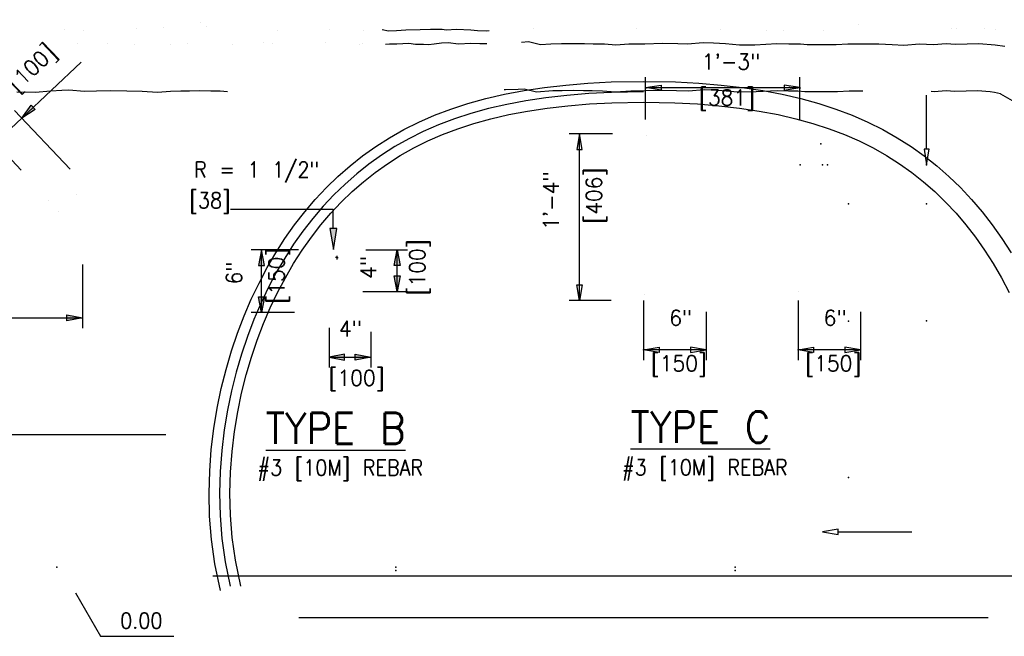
# Model space of a CAD drawing. Extents: x -17 to 2859, y -14 to 3983.
# Tile 34 of 39: x 238 to 317, y 162 to 211. Entities that reach past the tile are written whole.
import ezdxf
from ezdxf.enums import TextEntityAlignment as Align

# ---------------------------------------------------------------- set-up
doc = ezdxf.new("R2010")
doc.units = 0
doc.header["$LTSCALE"] = 25.4
doc.header["$MEASUREMENT"] = 0
doc.linetypes.add('HIDDEN2', pattern=[0.1875, 0.125, -0.0625])
for name, color, linetype in [('BDR-TEXT', 1, 'CONTINUOUS'), ('COL_NUM', 7, 'CONTINUOUS'), ('FORM', 1, 'CONTINUOUS'), ('LABELS', 7, 'CONTINUOUS'), ('POINTS', 1, 'CONTINUOUS'), ('RS_LABELS', 7, 'CONTINUOUS'), ('TRASH', 1, 'CONTINUOUS')]:
    doc.layers.add(name, color=color, linetype=linetype)
doc.styles.add('TXT_SHX', font='txt.shx')

# ---------------------------------------------------------------- blocks, each defined once
blk = doc.blocks.new('SO3_B0')
at = {"layer": 'POINTS', "linetype": 'CONTINUOUS'}
blk.add_hatch(color=7, dxfattribs=at).paths.add_polyline_path([(116.301, 26.288), (115.634, 26.279), (115.993, 24.284)])
at = {"layer": 'RS_LABELS', "linetype": 'CONTINUOUS'}
for points in [[(86.096, 36.88), (86.993, 38.116), (87.379, 37.707)], [(109.078, 24.241), (108.797, 22.741), (109.359, 22.741)], [(122.095, 24.241), (122.376, 22.741), (121.814, 22.741)], [(122.095, 20.241), (121.814, 21.741), (122.376, 21.741)], [(109.078, 18.241), (108.797, 19.741), (109.359, 19.741)], [(91.924, 17.708), (90.424, 17.427), (90.424, 17.989)], [(115.56, 13.94), (117.06, 13.658), (117.06, 14.221)], [(119.56, 13.94), (118.06, 13.658), (118.06, 14.221)]]:
    blk.add_hatch(color=7, dxfattribs=at).paths.add_polyline_path(points)
at = {"layer": 'COL_NUM', "color": 7, "linetype": 'CONTINUOUS', "const_width": 0.00035}
for points in [[(151.723, 19.377), (146.723, 19.377, -0.414214), (145.723, 20.377), (145.723, 34.627, -0.414214), (146.473, 35.377), (159.791, 35.377, -0.414214), (160.541, 34.627), (160.541, 20.377, 0.414214), (161.541, 19.377), (166.723, 19.377)], [(88.256, 28.593), (90.607, 30.818, -0.406139), (91.653, 30.803), (91.617, 30.861, -0.425689), (91.596, 29.78), (89.216, 27.579)], [(119.56, 18.418), (115.935, 18.418, -0.414214), (115.56, 18.793), (115.56, 23.491, -0.414214), (116.31, 24.241, -0.414214), (117.06, 23.491), (117.06, 20.241)]]:
    blk.add_lwpolyline(points, format="xyb", dxfattribs=at)
blk.add_lwpolyline([(64.174, 26.15), (64.174, 30.15, -0.414214), (65.174, 31.15), (90.924, 31.15, -0.414214), (91.924, 30.15), (91.924, 26.15, -0.414214), (90.924, 25.15), (65.174, 25.15, -0.414214)], format="xyb", close=True, dxfattribs=at)
at = {"layer": 'LABELS', "color": 253, "linetype": 'CONTINUOUS'}
for p, q in [((116.31, 23.67), (116.31, 23.491)), ((116.31, 23.491), (116.176, 23.491)), ((116.31, 23.491), (116.31, 23.312)), ((116.31, 23.491), (116.31, 23.312)), ((116.31, 23.491), (116.31, 23.312)), ((116.31, 23.491), (116.445, 23.491))]:
    blk.add_line(p, q, dxfattribs=at)
at = {"layer": 'POINTS', "color": 253, "linetype": 'CONTINUOUS'}
blk.add_line((106.114, 28.144), (115.944, 28.144), dxfattribs=at)
at = {"layer": 'POINTS', "color": 7, "linetype": 'CONTINUOUS'}
blk.add_line((115.968, 26.284), (115.944, 28.144), dxfattribs=at)
blk.add_lwpolyline([(116.301, 26.288), (115.634, 26.279), (115.993, 24.284)], close=True, dxfattribs=at)
at = {"layer": 'RS_LABELS', "color": 7, "linetype": 'CONTINUOUS'}
for p, q in [((86.096, 36.88), (91.774, 42.252)), ((145.906, 36.756), (145.906, 40.802)), ((160.723, 36.756), (160.723, 40.802)), ((145.906, 39.802), (160.723, 39.802)), ((84.491, 35.361), (86.096, 36.88)), ((90.735, 31.978), (85.409, 37.607)), ((86.048, 31.871), (82.883, 35.217)), ((142.76, 35.377), (138.591, 35.377)), ((139.591, 19.377), (139.591, 35.377)), ((112.64, 24.241), (108.078, 24.241)), ((109.078, 18.241), (109.078, 24.241)), ((119.092, 24.241), (123.095, 24.241)), ((122.095, 20.241), (122.095, 24.241)), ((91.924, 22.847), (91.924, 16.708)), ((118.796, 20.241), (123.095, 20.241)), ((142.61, 19.377), (138.591, 19.377)), ((145.723, 19.365), (145.723, 13.64)), ((160.541, 19.365), (160.541, 13.64)), ((112.265, 18.241), (108.078, 18.241)), ((151.723, 18.292), (151.723, 13.64)), ((166.541, 18.292), (166.541, 13.64)), ((64.174, 17.708), (91.924, 17.708)), ((115.56, 16.758), (115.56, 12.94)), ((119.56, 16.383), (119.56, 12.94)), ((151.723, 14.64), (145.723, 14.64)), ((166.541, 14.64), (160.541, 14.64)), ((115.56, 13.94), (119.56, 13.94))]:
    blk.add_line(p, q, dxfattribs=at)
for points in [[(147.406, 40.052), (147.406, 39.552), (145.906, 39.802)], [(159.223, 40.052), (159.223, 39.552), (160.723, 39.802)], [(86.096, 36.88), (86.993, 38.116), (87.379, 37.707)], [(139.341, 33.877), (139.841, 33.877), (139.591, 35.377)], [(109.078, 24.241), (108.797, 22.741), (109.359, 22.741)], [(122.095, 24.241), (122.376, 22.741), (121.814, 22.741)], [(122.095, 20.241), (121.814, 21.741), (122.376, 21.741)], [(139.341, 20.877), (139.841, 20.877), (139.591, 19.377)], [(109.078, 18.241), (108.797, 19.741), (109.359, 19.741)], [(91.924, 17.708), (90.424, 17.427), (90.424, 17.989)], [(115.56, 13.94), (117.06, 13.658), (117.06, 14.221)], [(119.56, 13.94), (118.06, 13.658), (118.06, 14.221)], [(147.223, 14.89), (147.223, 14.39), (145.723, 14.64)], [(150.223, 14.89), (150.223, 14.39), (151.723, 14.64)], [(162.041, 14.89), (162.041, 14.39), (160.541, 14.64)], [(165.041, 14.89), (165.041, 14.39), (166.541, 14.64)]]:
    blk.add_lwpolyline(points, close=True, dxfattribs=at)
at = {"layer": 'RS_LABELS', "color": 24, "linetype": 'CONTINUOUS'}
for p in [(145.906, 39.802), (145.906, 39.73), (159.723, 39.802), (160.723, 39.802), (160.723, 39.73), (86.096, 36.88), (139.591, 35.377), (109.078, 24.241), (91.924, 17.708), (145.723, 14.64), (160.541, 14.64), (119.56, 13.94)]:
    blk.add_point(p, dxfattribs=at)
at = {"layer": 'POINTS', "color": 1, "linetype": 'CONTINUOUS', "style": 'TXT_SHX', "width": 0.9}
for s, p in [('%%uTYPE B', (109.488, 5.614)), ('%%uTYPE C', (144.481, 5.733))]:
    blk.add_text(s, height=3, dxfattribs=at).set_placement(p)
at = {"layer": 'POINTS', "color": 3, "linetype": 'CONTINUOUS', "style": 'TXT_SHX', "width": 0.9}
for p in [(108.698, 2.593), (143.664, 2.616)]:
    blk.add_text('#3 [10M] REBAR', height=1.5, dxfattribs=at).set_placement(p)
at = {"layer": 'RS_LABELS', "color": 5, "linetype": 'CONTINUOUS', "style": 'TXT_SHX', "width": 0.95}
for s, rotation, p in [('4" [100]', 43.41603, (86.287, 39.979)), ('[406]', 90, (141.715, 29.442)), ('1\'-4"', 90, (137.591, 28.951)), ('[100]', 90, (124.769, 22.553)), ('[150]', 90, (111.277, 21.764)), ('6"', 90, (107.208, 22.013)), ('4"', 90, (120.095, 22.546))]:
    blk.add_text(s, height=1.5, rotation=rotation, dxfattribs=at).set_placement(p, align=Align.CENTER)
for s, p in [('1\'-3"', (154.118, 41.537)), ('[381]', (153.727, 38.095)), ('6"', (149.288, 16.965)), ('6"', (164.106, 16.965)), ('4"', (117.622, 15.94)), ('[150]', (149.112, 12.596)), ('[150]', (163.93, 12.596)), ('[100]', (118.2, 11.203))]:
    blk.add_text(s, height=1.5, dxfattribs=at).set_placement(p, align=Align.CENTER)
at = {"layer": 'RS_LABELS', "color": 5, "linetype": 'CONTINUOUS', "style": 'TXT_SHX', "width": 0.9}
for s, p in [('R = 1 1/2"', (114.619, 31.183)), ('[38]', (106.116, 28.231))]:
    blk.add_text(s, height=1.5, dxfattribs=at).set_placement(p, align=Align.RIGHT)
blk = doc.blocks.new('SO3_B1')
at = {"layer": 'POINTS', "linetype": 'CONTINUOUS'}
blk.add_hatch(color=7, dxfattribs=at).paths.add_polyline_path([(116.301, 26.288), (115.634, 26.279), (115.993, 24.284)])
at = {"layer": 'RS_LABELS', "linetype": 'CONTINUOUS'}
for points in [[(86.096, 36.88), (86.993, 38.116), (87.379, 37.707)], [(109.078, 24.241), (108.797, 22.741), (109.359, 22.741)], [(122.095, 24.241), (122.376, 22.741), (121.814, 22.741)], [(122.095, 20.241), (121.814, 21.741), (122.376, 21.741)], [(109.078, 18.241), (108.797, 19.741), (109.359, 19.741)], [(91.924, 17.708), (90.424, 17.427), (90.424, 17.989)], [(115.56, 13.94), (117.06, 13.658), (117.06, 14.221)], [(119.56, 13.94), (118.06, 13.658), (118.06, 14.221)]]:
    blk.add_hatch(color=7, dxfattribs=at).paths.add_polyline_path(points)
at = {"layer": 'COL_NUM', "color": 7, "linetype": 'CONTINUOUS', "const_width": 0.00035}
for points in [[(151.723, 19.377), (146.723, 19.377, -0.414214), (145.723, 20.377), (145.723, 34.627, -0.414214), (146.473, 35.377), (159.791, 35.377, -0.414214), (160.541, 34.627), (160.541, 20.377, 0.414214), (161.541, 19.377), (166.723, 19.377)], [(88.256, 28.593), (90.607, 30.818, -0.406139), (91.653, 30.803), (91.617, 30.861, -0.425689), (91.596, 29.78), (89.216, 27.579)], [(119.56, 18.418), (115.935, 18.418, -0.414214), (115.56, 18.793), (115.56, 23.491, -0.414214), (116.31, 24.241, -0.414214), (117.06, 23.491), (117.06, 20.241)]]:
    blk.add_lwpolyline(points, format="xyb", dxfattribs=at)
blk.add_lwpolyline([(64.174, 26.15), (64.174, 30.15, -0.414214), (65.174, 31.15), (90.924, 31.15, -0.414214), (91.924, 30.15), (91.924, 26.15, -0.414214), (90.924, 25.15), (65.174, 25.15, -0.414214)], format="xyb", close=True, dxfattribs=at)
at = {"layer": 'LABELS', "color": 253, "linetype": 'CONTINUOUS'}
for p, q in [((116.31, 23.67), (116.31, 23.491)), ((116.31, 23.491), (116.176, 23.491)), ((116.31, 23.491), (116.31, 23.312)), ((116.31, 23.491), (116.31, 23.312)), ((116.31, 23.491), (116.31, 23.312)), ((116.31, 23.491), (116.445, 23.491))]:
    blk.add_line(p, q, dxfattribs=at)
at = {"layer": 'POINTS', "color": 253, "linetype": 'CONTINUOUS'}
blk.add_line((106.114, 28.144), (115.944, 28.144), dxfattribs=at)
at = {"layer": 'POINTS', "color": 7, "linetype": 'CONTINUOUS'}
blk.add_line((115.968, 26.284), (115.944, 28.144), dxfattribs=at)
blk.add_lwpolyline([(116.301, 26.288), (115.634, 26.279), (115.993, 24.284)], close=True, dxfattribs=at)
at = {"layer": 'RS_LABELS', "color": 7, "linetype": 'CONTINUOUS'}
for p, q in [((86.096, 36.88), (91.774, 42.252)), ((145.906, 36.756), (145.906, 40.802)), ((160.723, 36.756), (160.723, 40.802)), ((145.906, 39.802), (160.723, 39.802)), ((84.491, 35.361), (86.096, 36.88)), ((90.735, 31.978), (85.409, 37.607)), ((86.048, 31.871), (82.883, 35.217)), ((142.76, 35.377), (138.591, 35.377)), ((139.591, 19.377), (139.591, 35.377)), ((112.64, 24.241), (108.078, 24.241)), ((109.078, 18.241), (109.078, 24.241)), ((119.092, 24.241), (123.095, 24.241)), ((122.095, 20.241), (122.095, 24.241)), ((91.924, 22.847), (91.924, 16.708)), ((118.796, 20.241), (123.095, 20.241)), ((142.61, 19.377), (138.591, 19.377)), ((145.723, 19.365), (145.723, 13.64)), ((160.541, 19.365), (160.541, 13.64)), ((112.265, 18.241), (108.078, 18.241)), ((151.723, 18.292), (151.723, 13.64)), ((166.541, 18.292), (166.541, 13.64)), ((64.174, 17.708), (91.924, 17.708)), ((115.56, 16.758), (115.56, 12.94)), ((119.56, 16.383), (119.56, 12.94)), ((151.723, 14.64), (145.723, 14.64)), ((166.541, 14.64), (160.541, 14.64)), ((115.56, 13.94), (119.56, 13.94))]:
    blk.add_line(p, q, dxfattribs=at)
for points in [[(147.406, 40.052), (147.406, 39.552), (145.906, 39.802)], [(159.223, 40.052), (159.223, 39.552), (160.723, 39.802)], [(86.096, 36.88), (86.993, 38.116), (87.379, 37.707)], [(139.341, 33.877), (139.841, 33.877), (139.591, 35.377)], [(109.078, 24.241), (108.797, 22.741), (109.359, 22.741)], [(122.095, 24.241), (122.376, 22.741), (121.814, 22.741)], [(122.095, 20.241), (121.814, 21.741), (122.376, 21.741)], [(139.341, 20.877), (139.841, 20.877), (139.591, 19.377)], [(109.078, 18.241), (108.797, 19.741), (109.359, 19.741)], [(91.924, 17.708), (90.424, 17.427), (90.424, 17.989)], [(115.56, 13.94), (117.06, 13.658), (117.06, 14.221)], [(119.56, 13.94), (118.06, 13.658), (118.06, 14.221)], [(147.223, 14.89), (147.223, 14.39), (145.723, 14.64)], [(150.223, 14.89), (150.223, 14.39), (151.723, 14.64)], [(162.041, 14.89), (162.041, 14.39), (160.541, 14.64)], [(165.041, 14.89), (165.041, 14.39), (166.541, 14.64)]]:
    blk.add_lwpolyline(points, close=True, dxfattribs=at)
at = {"layer": 'RS_LABELS', "color": 24, "linetype": 'CONTINUOUS'}
for p in [(145.906, 39.802), (145.906, 39.73), (159.723, 39.802), (160.723, 39.802), (160.723, 39.73), (86.096, 36.88), (139.591, 35.377), (109.078, 24.241), (91.924, 17.708), (145.723, 14.64), (160.541, 14.64), (119.56, 13.94)]:
    blk.add_point(p, dxfattribs=at)
at = {"layer": 'POINTS', "color": 1, "linetype": 'CONTINUOUS', "style": 'TXT_SHX', "width": 0.9}
for s, p in [('%%uTYPE B', (109.488, 5.614)), ('%%uTYPE C', (144.481, 5.733))]:
    blk.add_text(s, height=3, dxfattribs=at).set_placement(p)
at = {"layer": 'POINTS', "color": 3, "linetype": 'CONTINUOUS', "style": 'TXT_SHX', "width": 0.9}
for p in [(108.698, 2.593), (143.664, 2.616)]:
    blk.add_text('#3 [10M] REBAR', height=1.5, dxfattribs=at).set_placement(p)
at = {"layer": 'RS_LABELS', "color": 5, "linetype": 'CONTINUOUS', "style": 'TXT_SHX', "width": 0.95}
for s, rotation, p in [('4" [100]', 43.41603, (86.287, 39.979)), ('[406]', 90, (141.715, 29.442)), ('1\'-4"', 90, (137.591, 28.951)), ('[100]', 90, (124.769, 22.553)), ('[150]', 90, (111.277, 21.764)), ('6"', 90, (107.208, 22.013)), ('4"', 90, (120.095, 22.546))]:
    blk.add_text(s, height=1.5, rotation=rotation, dxfattribs=at).set_placement(p, align=Align.CENTER)
for s, p in [('1\'-3"', (154.118, 41.537)), ('[381]', (153.727, 38.095)), ('6"', (149.288, 16.965)), ('6"', (164.106, 16.965)), ('4"', (117.622, 15.94)), ('[150]', (149.112, 12.596)), ('[150]', (163.93, 12.596)), ('[100]', (118.2, 11.203))]:
    blk.add_text(s, height=1.5, dxfattribs=at).set_placement(p, align=Align.CENTER)
at = {"layer": 'RS_LABELS', "color": 5, "linetype": 'CONTINUOUS', "style": 'TXT_SHX', "width": 0.9}
for s, p in [('R = 1 1/2"', (114.619, 31.183)), ('[38]', (106.116, 28.231))]:
    blk.add_text(s, height=1.5, dxfattribs=at).set_placement(p, align=Align.RIGHT)

msp = doc.modelspace()

# ---------------------------------------------------------------- linework, layer by layer
at = {"layer": 'BDR-TEXT', "color": 7, "linetype": 'CONTINUOUS'}
for p, q in [((310.372, 200.528), (310.372, 204.841)), ((236.793, 177.699), (249.566, 177.699)), ((303.296, 169.933), (309.199, 169.933))]:
    msp.add_line(p, q, dxfattribs=at)
for points in [[(310.58, 200.528), (310.164, 200.528), (310.372, 199.278)], [(303.296, 169.725), (303.296, 170.141), (302.046, 169.933)]]:
    msp.add_lwpolyline(points, close=True, dxfattribs=at)
at = {"layer": 'FORM', "color": 1, "linetype": 'CONTINUOUS'}
msp.add_lwpolyline([(253.936, 165.243), (253.487, 167.371), (253.214, 169.303), (253.066, 171.183), (253.022, 173.011), (253.071, 174.787), (253.201, 176.513), (253.404, 178.188), (253.672, 179.813), (254, 181.389), (254.383, 182.916), (254.817, 184.393), (255.3, 185.822), (255.827, 187.203), (256.398, 188.535), (257.011, 189.818), (257.664, 191.054), (258.356, 192.241), (259.087, 193.38), (259.856, 194.47), (260.664, 195.512), (261.51, 196.506), (262.395, 197.451), (263.321, 198.347), (264.287, 199.194), (265.296, 199.991), (266.349, 200.739), (267.447, 201.437), (268.594, 202.084), (269.79, 202.682), (271.041, 203.229), (272.347, 203.725), (273.713, 204.171), (275.142, 204.566), (276.637, 204.911), (278.2, 205.206), (279.833, 205.452), (281.534, 205.648), (283.305, 205.795), (285.161, 205.892), (287.736, 205.941), (290.311, 205.892), (292.167, 205.795), (293.937, 205.648), (295.639, 205.452), (297.271, 205.206), (298.834, 204.911), (300.329, 204.566), (301.758, 204.171), (303.124, 203.725), (304.431, 203.229), (305.681, 202.682), (306.878, 202.084), (308.025, 201.437), (309.123, 200.739), (310.176, 199.991), (311.184, 199.194), (312.151, 198.347), (313.076, 197.451), (313.962, 196.506), (314.808, 195.512), (315.616, 194.47), (316.385, 193.38), (317.116, 192.241)], dxfattribs=at)
at = {"layer": 'FORM', "color": 7, "linetype": 'CONTINUOUS'}
msp.add_lwpolyline([(287.736, 205.109), (285.191, 205.061), (283.361, 204.964), (281.616, 204.82), (279.942, 204.627), (278.34, 204.386), (276.808, 204.097), (275.347, 203.759), (273.954, 203.374), (272.624, 202.94), (271.355, 202.458), (270.143, 201.928), (268.984, 201.35), (267.875, 200.723), (266.813, 200.048), (265.795, 199.325), (264.82, 198.554), (263.885, 197.735), (262.989, 196.867), (262.131, 195.951), (261.31, 194.987), (260.525, 193.975), (259.777, 192.915), (259.066, 191.806), (258.391, 190.65), (257.755, 189.445), (257.156, 188.192), (256.599, 186.89), (256.083, 185.541), (255.611, 184.143), (255.186, 182.697), (254.811, 181.203), (254.49, 179.661), (254.228, 178.07), (254.029, 176.431), (253.902, 174.744), (253.855, 173.009), (253.897, 171.226), (254.042, 169.394), (254.307, 167.515), (254.714, 165.587)], dxfattribs=at)
at = {"layer": 'FORM', "color": 1, "linetype": 'HIDDEN2'}
msp.add_lwpolyline([(255.564, 165.587), (255.127, 167.659), (254.869, 169.485), (254.728, 171.269), (254.687, 173.008), (254.733, 174.702), (254.858, 176.35), (255.051, 177.952), (255.308, 179.508), (255.622, 181.017), (255.989, 182.478), (256.405, 183.892), (256.866, 185.259), (257.37, 186.578), (257.915, 187.848), (258.498, 189.071), (259.119, 190.246), (259.776, 191.372), (260.468, 192.45), (261.194, 193.48), (261.955, 194.463), (262.751, 195.397), (263.582, 196.283), (264.449, 197.123), (265.352, 197.914), (266.295, 198.659), (267.277, 199.357), (268.303, 200.009), (269.375, 200.615), (270.496, 201.174), (271.67, 201.688), (272.901, 202.155), (274.194, 202.577), (275.552, 202.953), (276.979, 203.282), (278.479, 203.566), (280.052, 203.802), (281.698, 203.992), (283.417, 204.134), (285.22, 204.229), (287.736, 204.277), (290.251, 204.229), (292.054, 204.134), (293.773, 203.992), (295.42, 203.802), (296.993, 203.566), (298.493, 203.282), (299.92, 202.953), (301.278, 202.577), (302.571, 202.155), (303.802, 201.688), (304.976, 201.174), (306.097, 200.615), (307.169, 200.009), (308.194, 199.357), (309.177, 198.659), (310.119, 197.914), (311.023, 197.123), (311.89, 196.283), (312.72, 195.397), (313.516, 194.463), (314.277, 193.48), (315.004, 192.45), (315.696, 191.372), (316.353, 190.246), (316.974, 189.071)], dxfattribs=at)
at = {"layer": 'FORM', "color": 24, "linetype": 'CONTINUOUS'}
for p in [(301.903, 200.945), (300.258, 199.278), (300.258, 199.278), (302.046, 199.278), (302.459, 199.278), (310.372, 199.278), (304.125, 196.153), (304.125, 196.153), (310.372, 196.153), (304.125, 186.778), (310.372, 186.798), (304.125, 174.278), (240.854, 167.103), (267.959, 167.103), (267.959, 167.103), (295.065, 167.103), (267.959, 166.83), (295.065, 166.83)]:
    msp.add_point(p, dxfattribs=at)
at = {"layer": 'POINTS', "color": 2, "linetype": 'CONTINUOUS'}
for p, q in [((253.331, 166.419), (322.141, 166.419)), ((260.195, 163.091), (315.277, 163.091))]:
    msp.add_line(p, q, dxfattribs=at)
at = {"layer": 'POINTS', "color": 3, "linetype": 'CONTINUOUS', "const_width": 0.00025}
for points in [[(237.517, 210.044), (238.071, 210.022), (238.73, 210.059), (239.419, 210.059), (240.138, 210.044), (241.119, 210.089), (242.13, 209.999), (242.79, 210.014), (243.703, 210.096), (244.527, 210.089), (245.186, 210.096), (245.823, 210.126), (246.549, 210.186), (247.261, 210.194), (247.762, 210.284), (248.212, 210.224), (248.788, 210.314), (249.245, 210.216), (249.814, 210.239), (250.399, 210.231), (250.983, 210.194), (251.402, 210.239), (251.896, 210.291), (252.398, 210.329), (252.368, 210.336), (251.926, 210.868), (252.286, 210.388), (252.361, 210.74), (252.436, 210.336), (252.63, 210.493), (252.443, 210.396), (252.436, 210.403), (253.042, 210.239), (253.791, 210.156), (254.742, 210.164), (254.802, 210.111), (255.693, 210.231), (256.704, 210.036), (257.97, 210.051), (259.176, 209.954), (259.932, 209.969), (260.449, 210.022), (261.587, 210.081), (262.434, 210.022), (262.756, 210.089), (263.669, 210.074), (264.508, 210.066), (265.639, 210.022), (266.388, 209.977), (267.04, 209.962), (267.549, 210.066)], [(316.603, 210.104), (315.974, 210.111), (315.135, 210.134), (314.341, 210.171), (313.81, 210.119), (313.36, 210.156), (312.949, 210.179), (312.424, 210.141), (311.623, 210.134), (311.159, 210.179), (310.799, 210.216), (310.32, 210.284), (309.855, 210.269), (309.309, 210.246), (308.582, 210.261), (308.021, 210.314), (307.459, 210.284), (306.815, 210.276), (306.403, 210.209), (305.871, 210.179), (305.534, 210.149), (305.527, 210.164), (305.714, 210.591), (305.347, 210.156), (305.175, 210.748), (305.182, 210.269), (304.8, 210.553), (305.04, 210.209), (304.8, 210.231), (304.224, 210.149), (303.894, 210.044), (303.272, 210.051), (302.913, 210.029), (302.336, 210.036), (301.76, 210.029), (300.164, 209.902), (299.086, 209.977), (298.292, 209.999), (297.438, 209.977), (296.877, 210.044), (296.322, 210.022), (295.663, 210.059), (294.974, 210.059), (294.255, 210.044), (293.274, 210.089), (292.263, 209.999), (291.604, 210.014), (290.691, 210.096), (289.867, 210.089), (289.208, 210.096), (288.571, 210.126), (287.845, 210.186), (287.133, 210.194), (286.631, 210.284), (286.182, 210.224), (285.605, 210.314), (285.149, 210.216), (284.579, 210.239), (283.995, 210.231), (283.411, 210.194), (282.992, 210.239), (282.497, 210.291), (281.996, 210.329), (282.026, 210.336), (282.467, 210.868), (282.108, 210.388), (282.033, 210.74), (281.958, 210.336), (281.763, 210.493), (281.951, 210.396), (281.958, 210.403), (281.351, 210.239), (280.603, 210.156), (279.651, 210.164), (279.592, 210.111), (278.7, 210.231), (278.247, 210.144)], [(237.757, 208.846), (238.978, 208.838), (240.108, 208.928), (241.045, 208.988), (241.891, 209.025), (243.149, 208.913), (243.898, 208.943), (245.141, 208.973), (246.549, 208.921), (247.815, 208.906), (248.863, 208.838), (249.769, 208.913), (250.683, 208.921), (251.38, 208.943), (252.241, 208.951), (253.215, 208.936), (254.068, 208.921), (254.892, 208.861), (255.851, 209.093), (256.817, 209.033), (257.835, 209.01), (258.936, 208.943), (259.723, 208.951), (260.464, 208.958), (261.43, 208.921), (262.269, 209.025), (262.808, 208.988), (263.37, 208.921), (263.849, 208.861), (264.239, 208.898), (264.868, 208.898), (265.407, 208.958), (266.373, 208.913), (266.95, 208.913), (267.279, 208.876)]]:
    msp.add_lwpolyline(points, dxfattribs=at)
at = {"layer": 'POINTS', "color": 3, "linetype": 'CONTINUOUS'}
for points in [[(275.405, 209.969), (275.218, 209.954), (274.461, 209.969), (273.945, 210.022), (272.806, 210.081), (271.96, 210.022), (271.638, 210.089), (270.724, 210.074), (269.886, 210.066), (268.755, 210.022), (268.006, 209.977), (267.354, 209.962), (266.845, 210.066)], [(275.216, 208.945), (274.671, 208.951), (273.93, 208.958), (272.964, 208.921), (272.125, 209.025), (271.586, 208.988), (271.024, 208.921), (270.545, 208.861), (270.155, 208.898), (269.526, 208.898), (268.987, 208.958), (268.021, 208.913), (267.444, 208.913), (267.115, 208.876)], [(316.633, 208.718), (315.847, 208.831), (314.536, 208.928), (312.686, 208.891), (311.922, 208.936), (310.919, 208.868), (309.803, 208.906), (308.545, 208.808), (307.616, 208.868), (306.56, 208.906), (305.444, 208.913), (304.074, 208.906), (303.153, 208.861), (302.771, 208.861), (302.022, 208.861), (300.823, 208.853), (300.277, 208.913), (299.356, 208.913), (298.389, 208.928), (296.637, 208.846), (295.416, 208.838), (294.285, 208.928), (293.349, 208.988), (292.503, 209.025), (291.245, 208.913), (290.496, 208.943), (289.253, 208.973), (287.845, 208.921), (286.579, 208.906), (285.53, 208.838), (284.624, 208.913), (283.711, 208.921), (283.014, 208.943), (282.153, 208.951), (281.179, 208.936), (280.325, 208.921), (279.502, 208.861), (278.543, 209.093), (278.003, 209.059)], [(237.657, 205.096), (239.115, 205.087), (240.377, 205.188), (241.247, 205.243), (241.807, 205.268), (243.057, 205.156), (244.018, 205.195), (245.117, 205.221), (246.457, 205.171), (247.672, 205.157), (248.898, 205.078), (249.94, 205.164), (250.759, 205.171), (251.456, 205.194), (252.228, 205.2), (253.153, 205.186), (253.899, 205.173), (254.488, 205.13)], [(305.274, 205.162), (304.175, 205.156), (303.244, 205.111), (302.033, 205.111), (300.63, 205.102), (300.072, 205.163), (299.327, 205.163), (298.449, 205.177), (296.737, 205.096), (295.279, 205.087), (294.017, 205.188), (293.147, 205.243), (292.587, 205.268), (291.337, 205.156), (290.376, 205.195), (289.277, 205.221), (287.937, 205.171), (286.722, 205.157), (285.496, 205.078), (284.454, 205.164), (283.635, 205.171), (282.937, 205.194), (282.165, 205.2), (281.241, 205.186), (280.495, 205.173), (279.189, 205.078), (278.21, 205.315), (277.734, 205.285), (276.714, 205.263), (276.604, 205.256)], [(317.407, 204.271), (316.303, 204.923), (316.276, 204.941), (315.807, 205.045), (315.801, 205.049), (315.442, 205.1), (314.435, 205.175), (312.614, 205.138), (311.938, 205.178), (310.982, 205.114), (310.735, 205.122)]]:
    msp.add_lwpolyline(points, dxfattribs=at)
at = {"layer": 'TRASH', "color": 3, "linetype": 'CONTINUOUS'}
for p, q in [((242.353, 165.038), (244.353, 161.574)), ((242.353, 165.038), (244.353, 161.574)), ((244.353, 161.574), (250.193, 161.574)), ((244.353, 161.574), (250.193, 161.574))]:
    msp.add_line(p, q, dxfattribs=at)

# ---------------------------------------------------------------- block references
at = {"layer": 'FORM', "linetype": 'CONTINUOUS', "xscale": 0.8333299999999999, "yscale": 0.8333299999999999, "zscale": 0.8333299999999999}
for name in ['SO3_B0', 'SO3_B1']:
    msp.add_blockref(name, (166.307, 172.273), dxfattribs=at)

# ---------------------------------------------------------------- texts
at = {"layer": 'TRASH', "color": 3, "linetype": 'CONTINUOUS', "style": 'TXT_SHX', "width": 0.9}
msp.add_text(' 0.00', height=1.25, dxfattribs=at).set_placement((244.916, 162.199))
msp.add_text(' 0.00', height=1.25, dxfattribs=at).set_placement((244.916, 162.199))

doc.saveas('drawing.dxf')
